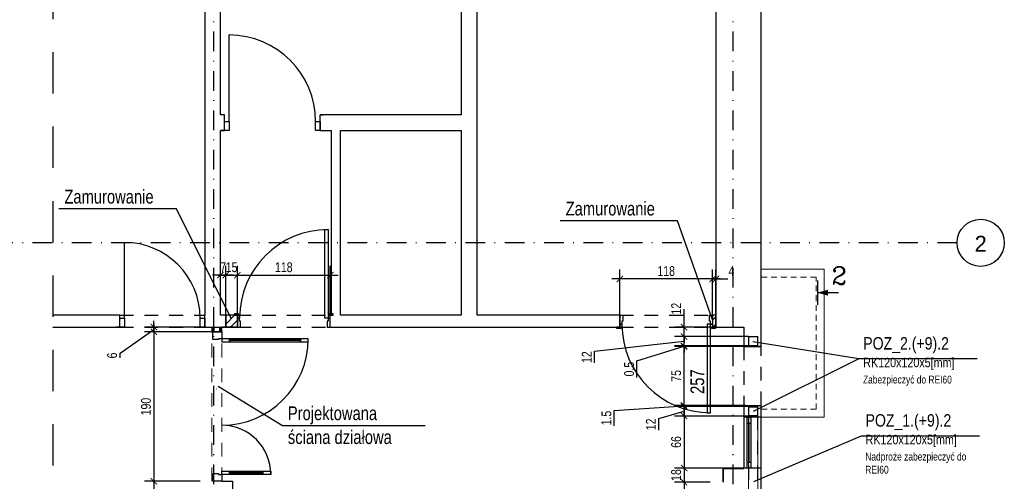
# Model space of a CAD drawing. Header units: metres. Extents: x -1979 to 4221, y -1333 to 1683.
# Tile 14 of 17: x 1361 to 2613, y 374 to 961. Entities that reach past the tile are written whole.
import ezdxf
from ezdxf.enums import TextEntityAlignment as Align

# ---------------------------------------------------------------- set-up
doc = ezdxf.new("R2010")
doc.units = ezdxf.units.M
doc.header["$LTSCALE"] = 50
doc.header["$MEASUREMENT"] = 0
for name, pattern in [('DASHDOTX2', [1, 0.5, -0.25, 0, -0.25]), ('DO', [1, 0.5, -0.24, 0.02, -0.24]), ('DP', [0.63, 0.35, -0.28]), ('Przer. długie kreski', [0.25, 0.15, -0.1])]:
    doc.linetypes.add(name, pattern=pattern)
for name, color, linetype in [('A_opis', 7, 'Continuous'), ('A_osie', 7, 'Continuous'), ('A_ściany', 7, 'Continuous'), ('BS_lpd', 1, 'DP'), ('BS_wym', 1, 'Continuous'), ('BZ_odn', 1, 'Continuous'), ('BZ_osd', 1, 'DO'), ('BZ_txc', 1, 'Continuous'), ('BZ_txg', 3, 'Continuous'), ('BZ_txs', 2, 'Continuous'), ('BZ_wym', 1, 'Continuous'), ('K3_konstrukcja do wykonania', 2, 'Continuous'), ('K3_projektowane nadproza', 150, 'DP'), ('k3_projektowane sciany', 2, 'Continuous'), ('k3_sciany istn', 1, 'DP')]:
    doc.layers.add(name, color=color, linetype=linetype)
doc.styles.add('BIKTC', font='bikromsw.shx', dxfattribs={"width": 0.8})
doc.styles.add('BIKTS', font='bikromsw.shx', dxfattribs={"width": 0.85})
doc.styles.add('BIKWYM', font='bikromsw.shx', dxfattribs={"width": 0.8})
doc.styles.add('GENERATED_STYLE_1', font='arial.ttf')
doc.styles.add('ROMANC', font='ROMANC.SHX', dxfattribs={"width": 0.9})
doc.dimstyles.new('BS_KP_50', dxfattribs={"dimscale": 0.5, "dimtxt": 25, "dimasz": 16, "dimexe": 24, "dimexo": 0, "dimgap": 0, "dimtad": 0, "dimdec": 1, "dimrnd": 0.5, "dimzin": 9, "dimdsep": 46, "dimtxsty": 'BIKWYM', "dimblk": 'ARCHTICK', "dimblk1": 'ARCHTICK', "dimblk2": 'WYM-KP', "dimcen": 0, "dimdle": 20, "dimclrd": 256, "dimclre": 256, "dimclrt": 7, "dimadec": 0, "dimazin": 0, "dimtfac": 0.033333, "dimtdec": 1, "dimtmove": 0, "dimatfit": 3, "dimldrblk": 'ARCHTICK', "dimfxl": 1, "dimtvp": 0.8, "dimtfillclr": 256, "dimtolj": 1, "dimarcsym": 0})
doc.dimstyles.new('BZ_BGR_50', dxfattribs={"dimscale": 0.5, "dimtxt": 25, "dimasz": 1.666667, "dimexe": 0, "dimexo": 0, "dimgap": 0, "dimtad": 0, "dimdec": 1, "dimrnd": 0.5, "dimzin": 9, "dimdsep": 46, "dimtxsty": 'BIKWYM', "dimblk": 'NONE', "dimcen": 0, "dimse1": 1, "dimse2": 1, "dimclrd": 256, "dimclre": 256, "dimclrt": 7, "dimadec": 0, "dimazin": 0, "dimtfac": 0.033333, "dimtdec": 1, "dimtmove": 0, "dimatfit": 3, "dimldrblk": 'NONE', "dimfxl": 1, "dimtvp": 0.8, "dimtolj": 1, "dimarcsym": 0})
doc.dimstyles.new('BZ_KP_50', dxfattribs={"dimscale": 0.5, "dimtxt": 25, "dimasz": 16, "dimexe": 24, "dimexo": 0, "dimgap": 0, "dimtad": 0, "dimdec": 1, "dimrnd": 0.5, "dimzin": 9, "dimdsep": 46, "dimtxsty": 'BIKWYM', "dimblk": 'ARCHTICK', "dimblk1": 'ARCHTICK', "dimblk2": 'WYM-KP', "dimcen": 0, "dimdle": 20, "dimclrd": 256, "dimclre": 256, "dimclrt": 7, "dimadec": 0, "dimazin": 0, "dimtfac": 0.033333, "dimtdec": 1, "dimtmove": 0, "dimatfit": 3, "dimfxl": 1, "dimtvp": 0.8, "dimtfillclr": 256, "dimtolj": 1, "dimarcsym": 0})
pattern_1 = [(45, (-18785.056, -4133.229), (-4.9497475, 4.9497475), [])]
pattern_2 = [(45, (-18785.056, -4133.229), (-5.7024626, 5.7024626), []), (45, (-18779.353, -4133.229), (-5.7024626, 5.7024626), [4.0323, -2.0161])]

# ---------------------------------------------------------------- blocks, each defined once
blk = doc.blocks.new('ARROWHEAD_4')
at = {"color": 0, "linetype": 'Continuous', "lineweight": 0}
blk.add_line((0, 0), (-1, 0), dxfattribs=at)
at = {"color": 0, "linetype": 'Continuous', "lineweight": 0, "flags": 128}
blk.add_lwpolyline([(-1, 0.2679), (0, 0), (-1, -0.2679)], close=True, dxfattribs=at)
blk = doc.blocks.new('_ArchTick')
at = {"color": 0, "linetype": 'ByBlock', "const_width": 0.15}
blk.add_lwpolyline([(-0.5, -0.5), (0.5, 0.5)], dxfattribs=at)
blk = doc.blocks.new('*D219')
at = {"layer": 'BZ_wym', "lineweight": -2}
for p, q in [((1605.4, 564.4), (1519.6, 564.4)), ((1531.6, 574.4), (1531.6, 364.4)), ((1590.5, 374.4), (1519.6, 374.4))]:
    blk.add_line(p, q, dxfattribs=at)
at = {"layer": 'DEFPOINTS', "color": 0}
for p in [(1605.4, 564.4), (1531.6, 374.4), (1590.5, 374.4)]:
    blk.add_point(p, dxfattribs=at)
at = {"layer": 'BZ_wym', "lineweight": -2, "xscale": 8, "yscale": 8, "zscale": 8}
for p, rotation in [((1531.6, 564.4), 90), ((1531.6, 374.4), 270)]:
    blk.add_blockref('_ArchTick', p, dxfattribs=dict(at, rotation=rotation))
at = {"layer": 'BZ_wym', "color": 7, "insert": (1521.6, 469.4), "char_height": 12.5, "attachment_point": 5, "rotation": 90, "style": 'BIKWYM'}
blk.add_mtext('\\A1;190', dxfattribs=at)
blk = doc.blocks.new('WYM-KP')
blk.add_hatch(color=256).paths.add_polyline_path([(-3, 0, 1), (3, 0, 1)])
blk.add_circle((0, 0), 3)
blk = doc.blocks.new('*D220')
at = {"layer": 'BZ_wym', "lineweight": -2}
for p, q in [((1531.6, 570.4), (1531.6, 578.4)), ((1488.7, 537.4), (1531.6, 567.4)), ((1596.4, 570.4), (1519.6, 570.4)), ((1605.4, 564.4), (1519.6, 564.4)), ((1531.6, 564.4), (1531.6, 570.4)), ((1531.6, 564.4), (1531.6, 556.4)), ((1488.7, 531.2), (1488.7, 537.4))]:
    blk.add_line(p, q, dxfattribs=at)
at = {"layer": 'DEFPOINTS', "color": 0}
for p in [(1531.6, 570.4), (1596.4, 570.4), (1605.4, 564.4)]:
    blk.add_point(p, dxfattribs=at)
at = {"layer": 'BZ_wym', "lineweight": -2, "xscale": 8, "yscale": 8, "zscale": 8}
for p, rotation in [((1531.6, 570.4), 270), ((1531.6, 564.4), 90)]:
    blk.add_blockref('_ArchTick', p, dxfattribs=dict(at, rotation=rotation))
at = {"layer": 'BZ_wym', "color": 7, "insert": (1478.7, 534.3), "char_height": 12.5, "attachment_point": 5, "rotation": 90, "style": 'BIKWYM'}
blk.add_mtext('\\A1;6', dxfattribs=at)
blk = doc.blocks.new('_None')
blk = doc.blocks.new('*D221')
at = {"layer": 'BZ_wym', "lineweight": -2}
for p, q in [((2241.8, 585.4), (2241.8, 643.6)), ((2246.1, 585.4), (2246.1, 643.6)), ((2241.8, 631.6), (2233.8, 631.6)), ((2241.8, 631.6), (2246.1, 631.6)), ((2246.1, 631.6), (2261.2, 631.6))]:
    blk.add_line(p, q, dxfattribs=at)
at = {"layer": 'DEFPOINTS', "color": 0}
for p in [(2246.1, 631.6), (2241.8, 585.4), (2246.1, 585.4)]:
    blk.add_point(p, dxfattribs=at)
at = {"layer": 'BZ_wym', "lineweight": -2, "xscale": 8, "yscale": 8, "zscale": 8}
blk.add_blockref('_ArchTick', (2241.8, 631.6), dxfattribs=at)
at = {"layer": 'BZ_wym', "lineweight": -2, "xscale": 8, "yscale": 8, "zscale": 8, "rotation": 180}
blk.add_blockref('_ArchTick', (2246.1, 631.6), dxfattribs=at)
at = {"layer": 'BZ_wym', "color": 7, "insert": (2265.7, 641.6), "char_height": 12.5, "attachment_point": 5, "style": 'BIKWYM'}
blk.add_mtext('\\A1;4', dxfattribs=at)
blk = doc.blocks.new('*D222')
at = {"layer": 'BZ_wym', "lineweight": -2}
for p, q in [((2123.8, 585.4), (2123.8, 643.6)), ((2241.8, 585.4), (2241.8, 643.6)), ((2251.8, 631.6), (2113.8, 631.6))]:
    blk.add_line(p, q, dxfattribs=at)
at = {"layer": 'DEFPOINTS', "color": 0}
for p in [(2123.8, 631.6), (2123.8, 585.4), (2241.8, 585.4)]:
    blk.add_point(p, dxfattribs=at)
at = {"layer": 'BZ_wym', "lineweight": -2, "xscale": 8, "yscale": 8, "zscale": 8, "rotation": 180}
blk.add_blockref('_ArchTick', (2123.8, 631.6), dxfattribs=at)
at = {"layer": 'BZ_wym', "lineweight": -2, "xscale": 8, "yscale": 8, "zscale": 8}
blk.add_blockref('_ArchTick', (2241.8, 631.6), dxfattribs=at)
at = {"layer": 'BZ_wym', "color": 7, "insert": (2182.8, 641.6), "char_height": 12.5, "attachment_point": 5, "style": 'BIKWYM'}
blk.add_mtext('\\A1;118', dxfattribs=at)
blk = doc.blocks.new('*D223')
at = {"layer": 'BZ_wym', "lineweight": -2}
for p, q in [((1616.3, 585.4), (1616.3, 648.4)), ((1623, 585.4), (1623, 648.4)), ((1633, 636.4), (1606.3, 636.4))]:
    blk.add_line(p, q, dxfattribs=at)
at = {"layer": 'DEFPOINTS', "color": 0}
for p in [(1616.3, 636.4), (1616.3, 585.4), (1623, 585.4)]:
    blk.add_point(p, dxfattribs=at)
at = {"layer": 'BZ_wym', "lineweight": -2, "xscale": 8, "yscale": 8, "zscale": 8, "rotation": 180}
blk.add_blockref('_ArchTick', (1616.3, 636.4), dxfattribs=at)
at = {"layer": 'BZ_wym', "lineweight": -2, "xscale": 8, "yscale": 8, "zscale": 8}
blk.add_blockref('_ArchTick', (1623, 636.4), dxfattribs=at)
at = {"layer": 'BZ_wym', "color": 7, "insert": (1619.7, 646.4), "char_height": 12.5, "attachment_point": 5, "style": 'BIKWYM'}
blk.add_mtext('\\A1;7', dxfattribs=at)
blk = doc.blocks.new('*D224')
at = {"layer": 'BZ_wym', "lineweight": -2}
for p, q in [((1623, 585.4), (1623, 648.4)), ((1637.8, 585.4), (1637.8, 648.4)), ((1613, 636.4), (1647.8, 636.4))]:
    blk.add_line(p, q, dxfattribs=at)
at = {"layer": 'DEFPOINTS', "color": 0}
for p in [(1637.8, 636.4), (1623, 585.4), (1637.8, 585.4)]:
    blk.add_point(p, dxfattribs=at)
at = {"layer": 'BZ_wym', "lineweight": -2, "xscale": 8, "yscale": 8, "zscale": 8, "rotation": 180}
blk.add_blockref('_ArchTick', (1623, 636.4), dxfattribs=at)
at = {"layer": 'BZ_wym', "lineweight": -2, "xscale": 8, "yscale": 8, "zscale": 8}
blk.add_blockref('_ArchTick', (1637.8, 636.4), dxfattribs=at)
at = {"layer": 'BZ_wym', "color": 7, "insert": (1630.4, 646.4), "char_height": 12.5, "attachment_point": 5, "style": 'BIKWYM'}
blk.add_mtext('\\A1;15', dxfattribs=at)
blk = doc.blocks.new('*D225')
at = {"layer": 'BZ_wym', "lineweight": -2}
for p, q in [((1637.8, 585.4), (1637.8, 648.4)), ((1755.8, 585.4), (1755.8, 648.4)), ((1627.8, 636.4), (1765.8, 636.4))]:
    blk.add_line(p, q, dxfattribs=at)
at = {"layer": 'DEFPOINTS', "color": 0}
for p in [(1755.8, 636.4), (1637.8, 585.4), (1755.8, 585.4)]:
    blk.add_point(p, dxfattribs=at)
at = {"layer": 'BZ_wym', "lineweight": -2, "xscale": 8, "yscale": 8, "zscale": 8, "rotation": 180}
blk.add_blockref('_ArchTick', (1637.8, 636.4), dxfattribs=at)
at = {"layer": 'BZ_wym', "lineweight": -2, "xscale": 8, "yscale": 8, "zscale": 8}
blk.add_blockref('_ArchTick', (1755.8, 636.4), dxfattribs=at)
at = {"layer": 'BZ_wym', "color": 7, "insert": (1696.8, 646.4), "char_height": 12.5, "attachment_point": 5, "style": 'BIKWYM'}
blk.add_mtext('\\A1;118', dxfattribs=at)
blk = doc.blocks.new('*D234')
at = {"layer": 'BS_wym', "lineweight": -2}
for p, q in [((2205.5, 558.4), (2205.5, 566.4)), ((2091.8, 539.6), (2205.5, 552.4)), ((2287.4, 558.4), (2193.5, 558.4)), ((2205.5, 546.4), (2205.5, 558.4)), ((2091.8, 524.8), (2091.8, 539.6)), ((2287.4, 546.4), (2193.5, 546.4)), ((2205.5, 546.4), (2205.5, 538.4))]:
    blk.add_line(p, q, dxfattribs=at)
at = {"layer": 'DEFPOINTS', "color": 0}
for p in [(2205.5, 558.4), (2287.4, 558.4), (2287.4, 546.4)]:
    blk.add_point(p, dxfattribs=at)
at = {"layer": 'BS_wym', "lineweight": -2, "xscale": 8, "yscale": 8, "zscale": 8}
for p, rotation in [((2205.5, 558.4), 270), ((2205.5, 546.4), 90)]:
    blk.add_blockref('_ArchTick', p, dxfattribs=dict(at, rotation=rotation))
at = {"layer": 'BS_wym', "color": 7, "insert": (2081.8, 532.2), "char_height": 12.5, "attachment_point": 5, "rotation": 90, "style": 'BIKWYM'}
blk.add_mtext('\\A1;12', dxfattribs=at)
blk = doc.blocks.new('*D235')
at = {"layer": 'BS_wym', "lineweight": -2}
for p, q in [((2205.5, 460.9), (2205.5, 555.9)), ((2283.6, 545.9), (2193.5, 545.9)), ((2283.6, 470.9), (2193.5, 470.9))]:
    blk.add_line(p, q, dxfattribs=at)
at = {"layer": 'DEFPOINTS', "color": 0}
for p in [(2205.5, 545.9), (2283.6, 545.9), (2283.6, 470.9)]:
    blk.add_point(p, dxfattribs=at)
at = {"layer": 'BS_wym', "lineweight": -2, "xscale": 8, "yscale": 8, "zscale": 8}
for p, rotation in [((2205.5, 545.9), 90), ((2205.5, 470.9), 270)]:
    blk.add_blockref('_ArchTick', p, dxfattribs=dict(at, rotation=rotation))
at = {"layer": 'BS_wym', "color": 7, "insert": (2195.5, 508.4), "char_height": 12.5, "attachment_point": 5, "rotation": 90, "style": 'BIKWYM'}
blk.add_mtext('\\A1;75', dxfattribs=at)
blk = doc.blocks.new('*D236')
at = {"layer": 'BS_wym', "lineweight": -2}
for p, q in [((2205.5, 469.4), (2205.5, 477.4)), ((2173.3, 454.2), (2205.5, 463.4)), ((2287.4, 469.4), (2193.5, 469.4)), ((2205.5, 457.4), (2205.5, 469.4)), ((2173.3, 439.4), (2173.3, 454.2)), ((2287.4, 457.4), (2193.5, 457.4)), ((2205.5, 457.4), (2205.5, 449.4))]:
    blk.add_line(p, q, dxfattribs=at)
at = {"layer": 'DEFPOINTS', "color": 0}
for p in [(2205.5, 469.4), (2287.4, 469.4), (2287.4, 457.4)]:
    blk.add_point(p, dxfattribs=at)
at = {"layer": 'BS_wym', "lineweight": -2, "xscale": 8, "yscale": 8, "zscale": 8}
for p, rotation in [((2205.5, 469.4), 270), ((2205.5, 457.4), 90)]:
    blk.add_blockref('_ArchTick', p, dxfattribs=dict(at, rotation=rotation))
at = {"layer": 'BS_wym', "color": 7, "insert": (2163.3, 446.8), "char_height": 12.5, "attachment_point": 5, "rotation": 90, "style": 'BIKWYM'}
blk.add_mtext('\\A1;12', dxfattribs=at)
blk = doc.blocks.new('*D237')
at = {"layer": 'BS_wym', "lineweight": -2}
for p, q in [((2205.5, 467.4), (2205.5, 381.3)), ((2287.4, 457.4), (2193.5, 457.4)), ((2281.6, 391.3), (2193.5, 391.3))]:
    blk.add_line(p, q, dxfattribs=at)
at = {"layer": 'DEFPOINTS', "color": 0}
for p in [(2287.4, 457.4), (2205.5, 391.3), (2281.6, 391.3)]:
    blk.add_point(p, dxfattribs=at)
at = {"layer": 'BS_wym', "lineweight": -2, "xscale": 8, "yscale": 8, "zscale": 8}
for p, rotation in [((2205.5, 457.4), 90), ((2205.5, 391.3), 270)]:
    blk.add_blockref('_ArchTick', p, dxfattribs=dict(at, rotation=rotation))
at = {"layer": 'BS_wym', "color": 7, "insert": (2195.5, 424.4), "char_height": 12.5, "attachment_point": 5, "rotation": 90, "style": 'BIKWYM'}
blk.add_mtext('\\A1;66', dxfattribs=at)
blk = doc.blocks.new('ST2')
blk.add_line((13.77, 0), (0, 0))
blk.add_solid([(6.84, -1.95), (6.84, 1.95), (0, 0)])
blk = doc.blocks.new('eprzv')
blk.add_line((47.9, 0), (-47.9, 0))
at = {"xscale": 6, "yscale": 6, "zscale": 6, "rotation": 270}
blk.add_blockref('ST2', (0, 0), dxfattribs=at)
at = {"style": 'ROMANC'}
blk.add_attdef('PRZ', text='', height=70, rotation=270, dxfattribs=at).set_placement((32.1, -86), align=Align.CENTER)
blk = doc.blocks.new('*D238')
at = {"layer": 'BS_wym', "lineweight": -2}
for p, q in [((2205.5, 570.4), (2205.5, 593.2)), ((2239, 570.4), (2193.5, 570.4)), ((2205.5, 558.4), (2205.5, 570.4)), ((2287.4, 558.4), (2193.5, 558.4)), ((2205.5, 558.4), (2205.5, 550.4))]:
    blk.add_line(p, q, dxfattribs=at)
at = {"layer": 'DEFPOINTS', "color": 0}
for p in [(2205.5, 570.4), (2239, 570.4), (2287.4, 558.4)]:
    blk.add_point(p, dxfattribs=at)
at = {"layer": 'BS_wym', "lineweight": -2, "xscale": 8, "yscale": 8, "zscale": 8}
for p, rotation in [((2205.5, 570.4), 270), ((2205.5, 558.4), 90)]:
    blk.add_blockref('_ArchTick', p, dxfattribs=dict(at, rotation=rotation))
at = {"layer": 'BS_wym', "color": 7, "insert": (2195.5, 593.8), "char_height": 12.5, "attachment_point": 5, "rotation": 90, "style": 'BIKWYM'}
blk.add_mtext('\\A1;12', dxfattribs=at)
blk = doc.blocks.new('*D239')
at = {"layer": 'BZ_wym', "lineweight": -2}
for p, q in [((2205.5, 470.9), (2205.5, 478.9)), ((2116.9, 464.5), (2205.5, 470.2)), ((2116.9, 445), (2116.9, 464.5)), ((2283.6, 470.9), (2193.5, 470.9)), ((2287.4, 469.4), (2193.5, 469.4)), ((2205.5, 470.9), (2205.5, 469.4)), ((2205.5, 469.4), (2205.5, 461.4))]:
    blk.add_line(p, q, dxfattribs=at)
at = {"layer": 'DEFPOINTS', "color": 0}
for p in [(2205.5, 469.4), (2283.6, 470.9), (2287.4, 469.4)]:
    blk.add_point(p, dxfattribs=at)
at = {"layer": 'BZ_wym', "lineweight": -2, "xscale": 8, "yscale": 8, "zscale": 8}
for p, rotation in [((2205.5, 470.9), 270), ((2205.5, 469.4), 90)]:
    blk.add_blockref('_ArchTick', p, dxfattribs=dict(at, rotation=rotation))
at = {"layer": 'BZ_wym', "color": 7, "insert": (2106.9, 454.8), "char_height": 12.5, "attachment_point": 5, "rotation": 90, "style": 'BIKWYM'}
blk.add_mtext('\\A1;1.5', dxfattribs=at)
blk = doc.blocks.new('*D240')
at = {"layer": 'BZ_wym', "lineweight": -2}
for p, q in [((2205.5, 546.4), (2205.5, 554.4)), ((2145.7, 527.4), (2205.5, 546.2)), ((2287.4, 546.4), (2193.5, 546.4)), ((2283.6, 545.9), (2193.5, 545.9)), ((2205.5, 545.9), (2205.5, 546.4)), ((2205.5, 545.9), (2205.5, 537.9)), ((2145.7, 506.5), (2145.7, 527.4))]:
    blk.add_line(p, q, dxfattribs=at)
at = {"layer": 'DEFPOINTS', "color": 0}
for p in [(2205.5, 546.4), (2283.6, 545.9), (2287.4, 546.4)]:
    blk.add_point(p, dxfattribs=at)
at = {"layer": 'BZ_wym', "lineweight": -2, "xscale": 8, "yscale": 8, "zscale": 8}
for p, rotation in [((2205.5, 546.4), 270), ((2205.5, 545.9), 90)]:
    blk.add_blockref('_ArchTick', p, dxfattribs=dict(at, rotation=rotation))
at = {"layer": 'BZ_wym', "color": 7, "insert": (2135.7, 517), "char_height": 12.5, "attachment_point": 5, "rotation": 90, "style": 'BIKWYM'}
blk.add_mtext('\\A1;0.5', dxfattribs=at)
blk = doc.blocks.new('*D241')
at = {"layer": 'BS_wym', "lineweight": -2}
for p, q in [((2205.5, 401.3), (2205.5, 363.4)), ((2281.6, 391.3), (2193.5, 391.3)), ((2238.9, 373.4), (2193.5, 373.4))]:
    blk.add_line(p, q, dxfattribs=at)
at = {"layer": 'DEFPOINTS', "color": 0}
for p in [(2281.6, 391.3), (2205.5, 373.4), (2238.9, 373.4)]:
    blk.add_point(p, dxfattribs=at)
at = {"layer": 'BS_wym', "lineweight": -2, "xscale": 8, "yscale": 8, "zscale": 8}
for p, rotation in [((2205.5, 391.3), 90), ((2205.5, 373.4), 270)]:
    blk.add_blockref('_ArchTick', p, dxfattribs=dict(at, rotation=rotation))
at = {"layer": 'BS_wym', "color": 7, "insert": (2195.5, 382.4), "char_height": 12.5, "attachment_point": 5, "rotation": 90, "style": 'BIKWYM'}
blk.add_mtext('\\A1;18', dxfattribs=at)

msp = doc.modelspace()

# ---------------------------------------------------------------- hatches: boundary and pattern name
at = {"layer": 'k3_projektowane sciany'}
h = msp.add_hatch(dxfattribs=at)
h.set_pattern_fill('BLOCZKI_CERAMICZNE', color=256, scale=100, style=0, pattern_type=2)
h.set_pattern_definition(pattern_1)
h.paths.add_polyline_path([(1622.995, 570.419), (1637.795, 570.419), (1637.795, 585.419), (1622.995, 585.419)])
h = msp.add_hatch(dxfattribs=at)
h.set_pattern_fill('BLOCZKI_CERAMICZNE', color=256, scale=100, style=0, pattern_type=2)
h.set_pattern_definition(pattern_1)
h.paths.add_polyline_path([(2241.795, 570.419), (2246.095, 570.419), (2246.095, 585.419), (2241.795, 585.419)])
at = {"layer": 'k3_projektowane sciany', "linetype": 'Continuous'}
h = msp.add_hatch(dxfattribs=at)
h.set_pattern_fill('FP_65', color=256, scale=100, style=0, pattern_type=2)
h.set_pattern_definition(pattern_2)
h.paths.add_polyline_path([(1606.665, 570.419), (1605.415, 570.419), (1605.415, 564.419), (1606.415, 564.419), (1606.665, 564.419)])
h = msp.add_hatch(dxfattribs=at)
h.set_pattern_fill('FP_65', color=256, scale=100, style=0, pattern_type=2)
h.set_pattern_definition(pattern_2)
h.paths.add_polyline_path([(1607.915, 570.419), (1606.665, 570.419), (1606.665, 564.419), (1607.915, 564.419)])
h = msp.add_hatch(dxfattribs=at)
h.set_pattern_fill('FP_65', color=256, scale=100, style=0, pattern_type=2)
h.set_pattern_definition(pattern_2)
h.paths.add_polyline_path([(1616.665, 570.419), (1615.415, 570.419), (1615.415, 564.419), (1616.665, 564.419)])
h = msp.add_hatch(dxfattribs=at)
h.set_pattern_fill('FP_65', color=256, scale=100, style=0, pattern_type=2)
h.set_pattern_definition(pattern_2)
h.paths.add_polyline_path([(1617.915, 570.419), (1616.665, 570.419), (1616.665, 564.419), (1617.915, 564.419)])

# ---------------------------------------------------------------- linework, layer by layer
at = {"layer": 'A_osie', "color": 18, "linetype": 'DASHDOTX2', "lineweight": 5}
msp.add_point((2350.072, 677.519), dxfattribs=at)
msp.add_point((2350.072, 677.519), dxfattribs=at)
at = {"layer": 'A_ściany', "color": 1, "linetype": 'Continuous', "lineweight": 13}
for p, q in [((2303.595, 643.919), (2383.595, 643.919)), ((2383.595, 455.919), (2383.595, 643.919)), ((2303.595, 455.919), (2383.595, 455.919))]:
    msp.add_line(p, q, dxfattribs=at)
at = {"layer": 'A_ściany', "color": 1, "linetype": 'Przer. długie kreski', "lineweight": 13}
for p, q in [((2303.595, 633.919), (2373.595, 633.919)), ((2373.595, 465.919), (2373.595, 633.919)), ((2303.595, 465.919), (2373.595, 465.919))]:
    msp.add_line(p, q, dxfattribs=at)
at = {"layer": 'A_ściany', "linetype": 'Continuous', "flags": 128}
msp.add_lwpolyline([(2303.595, 390.719), (2303.595, 391.319)], dxfattribs=at)
at = {"layer": 'BS_lpd', "ltscale": 3}
msp.add_line((1403.394, 1297.606), (1403.394, -384.521), dxfattribs=at)
at = {"layer": 'BZ_osd'}
for p, q in [((1607.915, -479.16), (1607.915, 1354.61)), ((2267.915, -479.16), (2267.915, 1354.61)), ((2552.583, 677.519), (-1590.424, 677.519))]:
    msp.add_line(p, q, dxfattribs=at)
at = {"layer": 'BZ_osd', "color": 7, "linetype": 'Continuous'}
msp.add_circle((2582.583, 677.519), 30, dxfattribs=at)
at = {"layer": 'BZ_txc'}
msp.add_line((2427.555, 529.867), (2293.425, 462.919), dxfattribs=at)
for points in [[(2577.911, 529.867), (2427.555, 529.867), (2292.993, 551.62)], [(2580.861, 431.971), (2430.505, 431.971), (2293.786, 373.844)]]:
    msp.add_lwpolyline(points, dxfattribs=at)
at = {"layer": 'K3_konstrukcja do wykonania', "linetype": 'Continuous', "lineweight": 13}
for points in [[(2287.425, 546.419), (2287.425, 558.419), (2299.425, 558.419), (2299.425, 546.419), (2287.425, 546.419)], [(2287.425, 457.419), (2287.425, 469.419), (2299.425, 469.419), (2299.425, 457.419), (2287.425, 457.419)], [(2299.425, 457.419), (2299.425, 335.019), (2287.425, 335.019), (2287.425, 457.419), (2299.425, 457.419)]]:
    msp.add_lwpolyline(points, dxfattribs=at)
for points in [[(2288.025, 547.019), (2288.025, 557.819), (2298.825, 557.819), (2298.825, 547.019)], [(2288.025, 458.019), (2288.025, 468.819), (2298.825, 468.819), (2298.825, 458.019)]]:
    msp.add_lwpolyline(points, close=True, dxfattribs=at)
at = {"layer": 'K3_konstrukcja do wykonania', "linetype": 'DP', "lineweight": 13}
for points in [[(2287.925, 457.419), (2287.925, 335.019)], [(2298.925, 457.419), (2298.925, 335.019)]]:
    msp.add_lwpolyline(points, dxfattribs=at)
at = {"layer": 'K3_projektowane nadproza', "linetype": 'DP'}
msp.add_lwpolyline([(2303.595, 545.919), (2281.595, 545.919), (2281.595, 470.919), (2303.595, 470.919)], close=True, dxfattribs=at)
at = {"layer": 'k3_projektowane sciany'}
for p, q in [((1637.795, 585.419), (1634.095, 585.419)), ((1637.795, 585.419), (1634.095, 585.419)), ((1637.795, 581.919), (1637.795, 585.419)), ((1637.795, 585.419), (1637.795, 581.919)), ((1637.795, 581.919), (1637.795, 585.419)), ((1637.795, 570.419), (1637.795, 581.919)), ((1637.795, 581.919), (1637.795, 570.419)), ((1637.795, 570.419), (1637.795, 581.919)), ((2241.795, 585.419), (2241.795, 573.919)), ((2241.795, 585.419), (2241.795, 573.919)), ((2241.795, 585.419), (2241.795, 573.919)), ((1637.795, 570.419), (1622.995, 570.419)), ((2240.495, 570.419), (2245.495, 570.419)), ((2241.795, 573.919), (2241.795, 570.419)), ((2241.795, 573.919), (2241.795, 570.419)), ((2241.795, 573.919), (2241.795, 570.419)), ((2241.795, 570.419), (2245.495, 570.419)), ((2241.795, 570.419), (2245.495, 570.419))]:
    msp.add_line(p, q, dxfattribs=at)
at = {"layer": 'k3_projektowane sciany', "linetype": 'Continuous'}
for p, q in [((1606.415, 564.419), (1605.415, 564.419)), ((1606.665, 570.419), (1606.665, 564.419)), ((1607.915, 570.419), (1607.915, 564.419)), ((1615.415, 564.419), (1615.415, 570.419)), ((1616.665, 564.419), (1616.665, 570.419))]:
    msp.add_line(p, q, dxfattribs=at)
at = {"layer": 'k3_projektowane sciany', "linetype": 'DP', "lineweight": 5}
for p, q in [((1605.415, 374.419), (1605.415, 564.419)), ((1617.915, 374.419), (1617.915, 564.419))]:
    msp.add_line(p, q, dxfattribs=at)
at = {"layer": 'k3_projektowane sciany', "color": 252, "linetype": 'Continuous'}
for p, q in [((1606.665, 564.419), (1606.415, 564.419)), ((1606.415, 564.419), (1617.915, 564.419)), ((1606.415, 554.419), (1606.415, 564.419)), ((1606.665, 564.419), (1606.415, 564.419)), ((1607.915, 564.419), (1606.665, 564.419)), ((1607.915, 564.419), (1606.665, 564.419)), ((1615.415, 564.419), (1607.915, 564.419)), ((1615.415, 564.419), (1607.915, 564.419)), ((1616.665, 564.419), (1615.415, 564.419)), ((1616.665, 564.419), (1615.415, 564.419)), ((1617.915, 564.419), (1616.665, 564.419)), ((1617.915, 564.419), (1616.665, 564.419)), ((1617.915, 564.419), (1617.915, 555.619)), ((1613.915, 554.419), (1606.415, 554.419)), ((1617.915, 555.619), (1613.915, 555.619)), ((1613.915, 555.619), (1613.915, 554.419)), ((1627.915, 555.619), (1617.915, 555.619)), ((1617.915, 555.619), (1617.915, 551.619)), ((1617.915, 551.619), (1627.915, 551.619)), ((1627.915, 555.619), (1627.915, 553.619)), ((1717.915, 555.619), (1627.915, 555.619)), ((1627.915, 551.619), (1627.915, 555.619)), ((1627.915, 553.619), (1717.915, 553.619)), ((1627.915, 553.619), (1627.915, 551.619)), ((1717.915, 553.619), (1627.915, 553.619)), ((1717.915, 553.619), (1627.915, 553.619)), ((1627.915, 551.619), (1717.915, 551.619)), ((1717.915, 553.619), (1717.915, 555.619)), ((1727.915, 555.619), (1717.915, 555.619)), ((1717.915, 555.619), (1717.915, 551.619)), ((1717.915, 551.619), (1717.915, 553.619)), ((1717.915, 551.619), (1727.915, 551.619)), ((1727.915, 551.619), (1727.915, 555.619)), ((1606.415, 384.419), (1613.915, 384.419)), ((1606.415, 374.419), (1606.415, 384.419)), ((1613.915, 384.419), (1613.915, 383.219)), ((1613.915, 383.219), (1617.915, 383.219)), ((1617.915, 387.219), (1627.915, 387.219)), ((1617.915, 383.219), (1617.915, 387.219)), ((1617.915, 383.219), (1617.915, 374.419)), ((1627.915, 383.219), (1617.915, 383.219)), ((1627.915, 385.219), (1627.915, 387.219)), ((1627.915, 387.219), (1670.315, 387.219)), ((1627.915, 387.219), (1627.915, 383.219)), ((1627.915, 383.219), (1627.915, 385.219)), ((1627.915, 385.219), (1670.315, 385.219)), ((1670.315, 385.219), (1627.915, 385.219)), ((1670.315, 385.219), (1627.915, 385.219)), ((1670.315, 383.219), (1627.915, 383.219)), ((1670.315, 387.219), (1670.315, 385.219)), ((1670.315, 383.219), (1670.315, 387.219)), ((1670.315, 387.219), (1680.315, 387.219)), ((1670.315, 385.219), (1670.315, 383.219)), ((1680.315, 383.219), (1670.315, 383.219)), ((1680.315, 387.219), (1680.315, 383.219)), ((1617.915, 374.419), (1606.415, 374.419)), ((1606.665, 374.419), (1606.415, 374.419)), ((1607.915, 374.419), (1606.665, 374.419)), ((1615.415, 374.419), (1607.915, 374.419)), ((1616.665, 374.419), (1615.415, 374.419)), ((1617.915, 374.419), (1616.665, 374.419))]:
    msp.add_line(p, q, dxfattribs=at)
at = {"layer": 'k3_projektowane sciany', "flags": 128}
for points in [[(1637.795, 585.419), (1622.995, 585.419)], [(1622.995, 585.419), (1622.995, 570.419)], [(1622.995, 570.419), (1622.995, 585.419)], [(1637.795, 570.419), (1637.795, 585.419)], [(2246.095, 585.419), (2241.795, 585.419)], [(2241.795, 585.419), (2241.795, 570.419)], [(2246.095, 585.419), (2246.095, 570.419)], [(2246.095, 570.419), (2246.095, 585.419)], [(1622.995, 570.419), (1637.795, 570.419)], [(2241.795, 570.419), (2246.095, 570.419)]]:
    msp.add_lwpolyline(points, dxfattribs=at)
at = {"layer": 'k3_projektowane sciany', "linetype": 'Continuous', "flags": 128}
for points in [[(1605.415, 570.419), (1605.415, 564.419)], [(1605.415, 570.419), (1606.665, 570.419)], [(1606.665, 570.419), (1607.915, 570.419)], [(1607.915, 570.419), (1615.415, 570.419)], [(1615.415, 570.419), (1616.665, 570.419)], [(1616.665, 570.419), (1617.915, 570.419)], [(1617.915, 564.419), (1617.915, 570.419)]]:
    msp.add_lwpolyline(points, dxfattribs=at)
at = {"layer": 'k3_projektowane sciany', "color": 252, "linetype": 'Continuous'}
for centre, radius, start, end in [((1617.915, 555.619), 110, 270, 0), ((1617.915, 383.219), 62.4, 0, 90)]:
    msp.add_arc(centre, radius, start, end, dxfattribs=at)
at = {"layer": 'k3_sciany istn', "linetype": 'Continuous'}
for p, q in [((1627.212, 831.704), (1627.212, 941.704)), ((1621.212, 840.154), (1617.512, 840.154)), ((1621.212, 840.154), (1617.512, 840.154)), ((1621.212, 831.704), (1621.212, 840.154)), ((1621.212, 831.704), (1621.212, 840.154)), ((1743.212, 840.154), (1746.912, 840.154)), ((1743.212, 831.704), (1743.212, 840.154)), ((1743.212, 831.704), (1743.212, 840.154)), ((1743.212, 840.154), (1746.912, 840.154)), ((1621.212, 820.204), (1621.212, 831.704)), ((1621.212, 831.704), (1627.212, 831.704)), ((1621.212, 820.204), (1621.212, 831.704)), ((1621.212, 820.204), (1621.212, 831.704)), ((1627.212, 831.704), (1627.212, 820.204)), ((1737.212, 820.204), (1737.212, 831.704)), ((1737.212, 831.704), (1743.212, 831.704)), ((1743.212, 820.204), (1743.212, 831.704)), ((1743.212, 831.704), (1743.212, 820.204)), ((1743.212, 820.204), (1743.212, 831.704)), ((1621.212, 820.204), (1616.512, 820.204)), ((1621.212, 820.204), (1616.512, 820.204)), ((1627.212, 820.204), (1621.212, 820.204)), ((1743.212, 820.204), (1737.212, 820.204)), ((1743.212, 820.204), (1747.912, 820.204)), ((1743.212, 820.204), (1747.912, 820.204)), ((1748.995, 581.919), (1748.995, 694.319)), ((1748.995, 694.319), (1752.995, 694.319)), ((1752.995, 694.319), (1752.995, 581.919)), ((1494.295, 581.919), (1494.295, 677.996)), ((1488.295, 585.419), (1484.595, 585.419)), ((1488.295, 585.419), (1484.595, 585.419)), ((1488.295, 581.919), (1488.295, 585.419)), ((1488.295, 581.919), (1488.295, 585.419)), ((1488.295, 570.419), (1488.295, 581.919)), ((1488.295, 581.919), (1494.295, 581.919)), ((1488.295, 570.419), (1488.295, 581.919)), ((1488.295, 570.419), (1488.295, 581.919)), ((1494.295, 581.919), (1494.295, 570.419)), ((1590.372, 570.419), (1590.372, 581.919)), ((1590.372, 581.919), (1596.372, 581.919)), ((1596.372, 581.919), (1596.372, 585.419)), ((1596.372, 581.919), (1596.372, 585.419)), ((1596.372, 570.419), (1596.372, 581.919)), ((1596.372, 581.919), (1596.372, 570.419)), ((1596.372, 570.419), (1596.372, 581.919)), ((1639.095, 587.319), (1634.095, 587.319)), ((1634.095, 587.319), (1634.095, 585.419)), ((1634.095, 585.419), (1639.095, 585.419)), ((1640.295, 585.419), (1637.795, 585.419)), ((1637.795, 581.919), (1640.295, 581.919)), ((1640.595, 581.919), (1637.795, 581.919)), ((1639.095, 585.419), (1639.095, 587.319)), ((1640.295, 581.919), (1640.295, 585.419)), ((1640.595, 577.919), (1640.595, 581.919)), ((1641.795, 577.919), (1640.595, 577.919)), ((1641.795, 570.419), (1641.795, 577.919)), ((1752.995, 581.919), (1748.995, 581.919)), ((1752.995, 577.919), (1751.795, 577.919)), ((1751.795, 577.919), (1751.795, 570.419)), ((1755.795, 581.919), (1752.995, 581.919)), ((1752.995, 581.919), (1752.995, 577.919)), ((1755.795, 585.419), (1753.295, 585.419)), ((1753.295, 585.419), (1753.295, 581.919)), ((1753.295, 581.919), (1755.795, 581.919)), ((1759.495, 587.319), (1754.495, 587.319)), ((1754.495, 587.319), (1754.495, 585.419)), ((1754.495, 585.419), (1759.495, 585.419)), ((1755.795, 585.419), (1759.495, 585.419)), ((1755.795, 581.919), (1755.795, 585.419)), ((1755.795, 581.919), (1755.795, 585.419)), ((1755.795, 581.919), (1755.795, 585.419)), ((1755.795, 585.419), (1759.495, 585.419)), ((1755.795, 570.419), (1755.795, 581.919)), ((1755.795, 570.419), (1755.795, 581.919)), ((1755.795, 570.419), (1755.795, 581.919)), ((1759.495, 585.419), (1759.495, 587.319)), ((2123.795, 585.419), (2123.795, 573.919)), ((2123.795, 573.919), (2123.795, 585.419)), ((2123.795, 585.419), (2127.795, 585.419)), ((2123.795, 585.419), (2123.795, 573.919)), ((2127.795, 577.919), (2126.595, 577.919)), ((2126.595, 577.919), (2126.595, 573.919)), ((2127.795, 585.419), (2127.795, 577.919)), ((2237.795, 577.919), (2237.795, 585.419)), ((2237.795, 585.419), (2241.795, 585.419)), ((2238.995, 577.919), (2237.795, 577.919)), ((2238.995, 573.919), (2238.995, 577.919)), ((1488.295, 570.419), (1483.595, 570.419)), ((1488.295, 570.419), (1483.595, 570.419)), ((1494.295, 570.419), (1488.295, 570.419)), ((1596.372, 570.419), (1590.372, 570.419)), ((1596.372, 570.419), (1601.072, 570.419)), ((1596.372, 570.419), (1601.072, 570.419)), ((1622.995, 570.419), (1617.915, 570.419)), ((1637.795, 570.419), (1641.795, 570.419)), ((1751.795, 570.419), (1755.795, 570.419)), ((2123.795, 570.419), (2120.095, 570.419)), ((2120.095, 568.519), (2120.095, 570.419)), ((2120.095, 570.419), (2125.095, 570.419)), ((2123.795, 570.419), (2120.095, 570.419)), ((2125.095, 568.519), (2120.095, 568.519)), ((2123.795, 573.919), (2123.795, 570.419)), ((2123.795, 570.419), (2123.795, 573.919)), ((2123.795, 573.919), (2126.295, 573.919)), ((2126.595, 573.919), (2123.795, 573.919)), ((2123.795, 573.919), (2123.795, 570.419)), ((2126.295, 570.419), (2123.795, 570.419)), ((2125.095, 570.419), (2125.095, 568.519)), ((2126.295, 573.919), (2126.295, 570.419)), ((2238.995, 573.919), (2234.995, 573.919)), ((2234.995, 573.919), (2234.995, 461.519)), ((2241.795, 573.919), (2238.995, 573.919)), ((2238.995, 461.519), (2238.995, 573.919)), ((2239.295, 570.419), (2239.295, 573.919)), ((2239.295, 573.919), (2241.795, 573.919)), ((2241.795, 570.419), (2239.295, 570.419)), ((2240.495, 568.519), (2240.495, 570.419)), ((2245.495, 568.519), (2240.495, 568.519)), ((2245.495, 570.419), (2245.495, 568.519)), ((2281.595, 545.919), (2303.595, 545.919)), ((2281.595, 470.919), (2303.595, 470.919)), ((2234.995, 461.519), (2238.995, 461.519)), ((2303.595, 455.919), (2281.595, 455.919)), ((2281.595, 455.919), (2281.595, 391.319)), ((2285.595, 391.319), (2285.595, 455.919)), ((2285.595, 455.919), (2290.595, 455.919)), ((2290.595, 455.919), (2290.595, 391.319)), ((2303.595, 391.319), (2303.595, 455.919)), ((2285.595, 448.419), (2290.595, 448.419)), ((2288.095, 398.819), (2288.095, 448.419)), ((2255.095, 373.419), (2255.095, 390.719)), ((2255.095, 390.719), (2281.595, 390.719)), ((2303.595, 391.319), (2281.595, 391.319)), ((2285.595, 398.819), (2290.595, 398.819)), ((2290.595, 391.319), (2285.595, 391.319)), ((1617.915, 374.419), (1631.495, 374.419)), ((1631.495, 374.419), (1631.495, 321.919))]:
    msp.add_line(p, q, dxfattribs=at)
at = {"layer": 'k3_sciany istn', "linetype": 'DP'}
for p, q in [((1488.295, 585.419), (1596.372, 585.419)), ((1637.795, 585.419), (1755.795, 585.419)), ((2123.795, 585.419), (2241.795, 585.419)), ((1488.295, 570.419), (1596.372, 570.419)), ((1637.795, 570.419), (1755.795, 570.419)), ((2123.795, 570.419), (2241.795, 570.419))]:
    msp.add_line(p, q, dxfattribs=at)
at = {"layer": 'k3_sciany istn', "linetype": 'Continuous', "flags": 128}
for points in [[(2303.595, 570.419), (2303.595, 1255.619)], [(1596.372, 1214.294), (1596.372, 585.419)], [(1616.322, 840.154), (1616.322, 1214.294)], [(1922.414, 1216.619), (1922.414, 840.154)], [(1942.364, 585.419), (1942.364, 1208.119)], [(2246.095, 1208.119), (2246.095, 585.419)], [(1621.212, 840.154), (1616.322, 840.154)], [(1922.414, 840.154), (1743.212, 840.154)], [(1616.322, 820.204), (1621.212, 820.204)], [(1616.322, 585.419), (1616.322, 820.204)], [(1743.212, 820.204), (1757.045, 820.204)], [(1757.045, 820.204), (1757.045, 585.419)], [(1769.045, 820.204), (1922.414, 820.204)], [(1769.045, 585.419), (1769.045, 820.204)], [(1922.414, 820.204), (1922.414, 585.419)], [(1488.295, 585.419), (1403.394, 585.419)], [(1622.995, 585.419), (1616.322, 585.419)], [(1757.045, 585.419), (1755.795, 585.419)], [(1922.414, 585.419), (1769.045, 585.419)], [(2123.795, 585.419), (1942.364, 585.419)], [(2123.795, 570.419), (2123.795, 585.419)], [(1403.394, 570.419), (1488.295, 570.419)], [(1596.372, 570.419), (1622.995, 570.419)], [(1755.795, 570.419), (2123.795, 570.419)], [(2246.095, 570.419), (2281.595, 570.419)], [(2281.595, 570.419), (2281.595, 545.919)], [(2303.595, 545.919), (2303.595, 570.419)], [(2281.595, 470.919), (2281.595, 455.919)], [(2303.595, 455.919), (2303.595, 470.919)], [(2255.095, 390.719), (2255.095, 373.419)], [(2281.595, 390.719), (2255.095, 390.719)], [(2281.595, 391.319), (2281.595, 390.719)], [(2303.595, 304.419), (2303.595, 390.719)]]:
    msp.add_lwpolyline(points, dxfattribs=at)
at = {"layer": 'k3_sciany istn', "linetype": 'Continuous'}
for centre, radius, start, end in [((1627.212, 831.704), 110, 0, 90), ((1752.995, 581.919), 112.4, 90, 180), ((1494.295, 581.919), 96.076, 0, 90), ((2238.995, 573.919), 112.4, 180, 270)]:
    msp.add_arc(centre, radius, start, end, dxfattribs=at)

# ---------------------------------------------------------------- block references
at = {"layer": 'A_opis', "color": 59, "linetype": 'Continuous', "lineweight": 15, "xscale": 0.0912, "yscale": 0.0912, "zscale": 0.0912, "rotation": 167.6396024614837}
msp.add_blockref('ARROWHEAD_4', (1611.422, 492.103), dxfattribs=at)
at = {"layer": 'BZ_txg', "xscale": 0.3214285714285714, "yscale": 0.3214285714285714, "zscale": 0.3214285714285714, "rotation": 90}
msp.add_blockref('eprzv', (2375.154, 614.122), dxfattribs=at).add_auto_attribs({'PRZ': '2'})

# ---------------------------------------------------------------- texts
at = {"layer": 'BZ_osd', "color": 7, "linetype": 'Continuous', "style": 'GENERATED_STYLE_1'}
msp.add_attdef('2', text='2', height=20, dxfattribs=at).set_placement((2582.583, 676.376), align=Align.MIDDLE_CENTER)
at = {"layer": 'BZ_txc', "char_height": 10, "width": 149.48889, "attachment_point": 1, "style": 'BIKTC'}
for s, insert in [('Zabezpieczyć do REI60', (2432.908, 508.716)), ('Nadproże zabezpieczyć do REI60', (2435.859, 410.819))]:
    msp.add_mtext(s, dxfattribs=dict(at, insert=insert))
at = {"layer": 'BZ_txs', "style": 'BIKTS', "width": 0.8}
for s, p in [('Zamurowanie', (1417.919, 727.384)), ('Zamurowanie', (2055.051, 712.223)), ('Projektowana', (1701.942, 452.165)), ('ściana działowa', (1701.942, 421.809))]:
    msp.add_text(s, height=17.5, dxfattribs=at).set_placement(p)
msp.add_text('257', height=17.5, rotation=90, dxfattribs=at).set_placement((2231.121, 485.461))
at = {"layer": 'BZ_txs', "char_height": 15.75, "width": 244.33751, "attachment_point": 1, "style": 'BIKTS'}
for s, insert in [('POZ_2.(+9).2\\P{\\H0.7619x;RK120x120x5[mm]}', (2433.28, 557.629)), ('POZ_1.(+9).2\\P{\\H0.7619x;RK120x120x5[mm]}', (2436.231, 459.732))]:
    msp.add_mtext(s, dxfattribs=dict(at, insert=insert))

# ---------------------------------------------------------------- dimensions: what is measured, and where the dimension line sits
at = {"layer": 'BS_wym'}
for base, p1, p2, override, picture, middle in [((2205.525, 570.419), (2287.425, 558.419), (2238.995, 570.419), {"dimdec": 0, "dimrnd": 1, "dimatfit": 1}, '*D238', (2195.525, 593.8)), ((2205.525, 545.919), (2283.595, 470.919), (2283.595, 545.919), {"dimdec": 1, "dimrnd": 0.1, "dimatfit": 1}, '*D235', (2195.525, 508.419)), ((2205.525, 391.319), (2287.425, 457.419), (2281.595, 391.319), {"dimdec": 0, "dimrnd": 1, "dimatfit": 1}, '*D237', (2195.525, 424.369)), ((2205.525, 373.419), (2281.595, 391.319), (2238.895, 373.419), {"dimdec": 0, "dimrnd": 1, "dimatfit": 1}, '*D241', (2195.525, 382.369))]:
    dim = msp.add_linear_dim(base=base, p1=p1, p2=p2, angle=90, dimstyle='BS_KP_50', override=override, dxfattribs=at)
    dim.commit()
    dim.dimension.update_dxf_attribs({"geometry": picture, "text_midpoint": middle})
for base, p1, p2, picture, middle in [((2205.525, 558.419), (2287.425, 546.419), (2287.425, 558.419), '*D234', (2091.785, 539.61)), ((2205.525, 469.419), (2287.425, 457.419), (2287.425, 469.419), '*D236', (2173.34, 454.21))]:
    dim = msp.add_linear_dim(base=base, p1=p1, p2=p2, angle=90, dimstyle='BS_KP_50', override={"dimdec": 0, "dimrnd": 1, "dimtmove": 1, "dimatfit": 1}, dxfattribs=at)
    dim.commit()
    dim.dimension.update_dxf_attribs({"geometry": picture, "text_midpoint": middle, "dimtype": 160})
at = {"layer": 'BZ_wym'}
for base, p1, p2, picture, middle in [((1616.322, 636.362), (1622.995, 585.419), (1616.322, 585.419), '*D223', (1619.658, 646.362)), ((1637.795, 636.362), (1622.995, 585.419), (1637.795, 585.419), '*D224', (1630.395, 646.362)), ((1755.795, 636.362), (1637.795, 585.419), (1755.795, 585.419), '*D225', (1696.795, 646.362)), ((2123.795, 631.568), (2241.795, 585.419), (2123.795, 585.419), '*D222', (2182.795, 641.568)), ((2246.095, 631.568), (2241.795, 585.419), (2246.095, 585.419), '*D221', (2265.667, 641.568))]:
    dim = msp.add_linear_dim(base=base, p1=p1, p2=p2, dimstyle='BZ_KP_50', override={"dimdec": 0, "dimrnd": 1, "dimatfit": 1}, dxfattribs=at)
    dim.commit()
    dim.dimension.update_dxf_attribs({"geometry": picture, "text_midpoint": middle})
for base, p1, p2, override, picture, middle in [((1531.625, 570.419), (1605.415, 564.419), (1596.372, 570.419), {"dimdec": 0, "dimrnd": 1, "dimtmove": 1, "dimatfit": 1}, '*D220', (1488.655, 537.429)), ((2205.525, 546.419), (2283.595, 545.919), (2287.425, 546.419), {"dimdec": 2, "dimrnd": 0.1, "dimtmove": 1, "dimatfit": 1}, '*D240', (2145.724, 527.443)), ((2205.525, 469.419), (2283.595, 470.919), (2287.425, 469.419), {"dimdec": 2, "dimrnd": 0.1, "dimtmove": 1, "dimatfit": 1}, '*D239', (2116.941, 464.514))]:
    dim = msp.add_linear_dim(base=base, p1=p1, p2=p2, angle=90, dimstyle='BZ_KP_50', override=override, dxfattribs=at)
    dim.commit()
    dim.dimension.update_dxf_attribs({"geometry": picture, "text_midpoint": middle, "dimtype": 160})
dim = msp.add_linear_dim(base=(1531.625, 374.419), p1=(1605.415, 564.419), p2=(1590.495, 374.419), angle=90, dimstyle='BZ_KP_50', override={"dimdec": 0, "dimrnd": 1, "dimatfit": 1}, dxfattribs=at)
dim.commit()
dim.dimension.update_dxf_attribs({"geometry": '*D219', "text_midpoint": (1521.625, 469.419)})

# ---------------------------------------------------------------- leaders
at = {"layer": 'BZ_odn'}
for points in [[(1630.336, 580.333), (1560.252, 720.653), (1410.919, 720.653)], [(2241.795, 579.669), (2197.385, 705.493), (2048.051, 705.493)], [(1613.535, 495.391), (1694.942, 445.434), (1876.275, 445.434)]]:
    msp.add_leader(points, dimstyle='BZ_BGR_50', dxfattribs=at)

doc.saveas('drawing.dxf')
